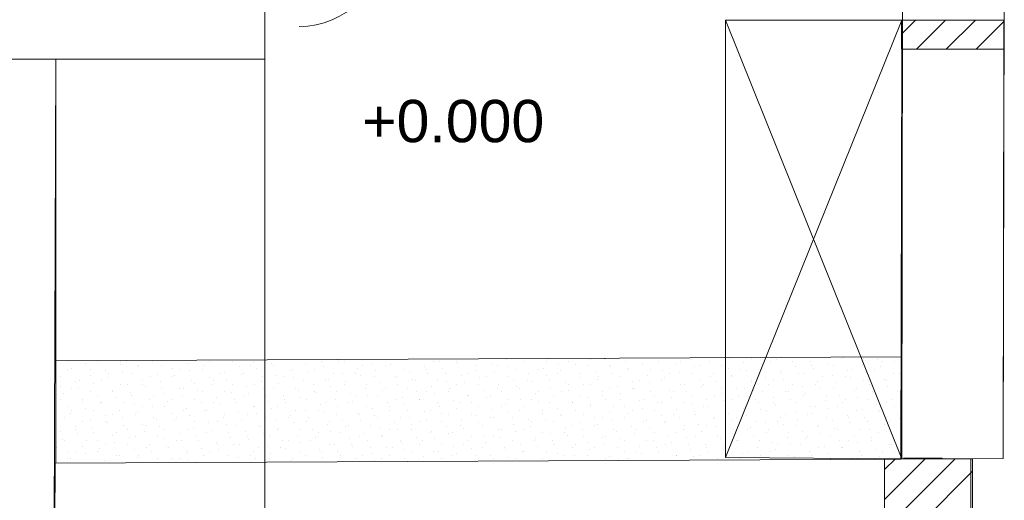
# Model space of a CAD drawing. Header units: millimetres. Extents: x -68772 to 137055, y -73300 to 19650.
# Tile 21 of 212: x 25054 to 27849, y -42921 to -41557. Entities that reach past the tile are written whole.
import ezdxf

# ---------------------------------------------------------------- set-up
doc = ezdxf.new("R2010")
doc.units = ezdxf.units.MM
doc.header["$MEASUREMENT"] = 0
for name, color, linetype, lineweight in [('1 mebelki_Nr_pióra__7', 7, 'Continuous', 5), ('Nowe_0_Nr_pióra__7', 7, 'Continuous', 5), ('Nowe_Cut Pattern_Nr_pióra__130', 4, 'Continuous', 18), ('Nowe_Dimensions-50_Nr_pióra__4', 7, 'Continuous', 13), ('Nowe_Panel_Nr_pióra__7', 7, 'Continuous', 5), ('Nowe_Panel_Nr_pióra__93', 7, 'Continuous', 20), ('Nowe_PROJEKT DWORCA_Nr_pióra__240', 7, 'Continuous', 13), ('Nowe_Walls_Nr_pióra__238', 7, 'Continuous', 13), ('Spot Elevations_Nr_pióra__7', 7, 'Continuous', 5), ('Walls_Nr_pióra__238', 7, 'Continuous', 13), ('Walls_Nr_pióra__7', 7, 'Continuous', 5)]:
    doc.layers.add(name, color=color, linetype=linetype, lineweight=lineweight)
doc.styles.add('GENERATED_STYLE_1', font='arial.ttf')
doc.linetypes.add('Przekreślana podwójnie', pattern='A,0,[1,RZUT PARTERU DWORZEC 51.Shx,S=1.587302,R=0,X=0,Y=0],-300,0', length=300)

msp = doc.modelspace()

# ---------------------------------------------------------------- linework, layer by layer
at = {"layer": '1 mebelki_Nr_pióra__7', "linetype": 'Continuous', "lineweight": 5}
for p, q in [((27058, -42799.2), (27058, -41557.7)), ((27058, -41557.7), (27558, -41557.7)), ((27558, -42803.5), (27058, -41557.7)), ((27058, -42799.2), (27558, -41557.7)), ((27558, -41557.7), (27558, -42803.5)), ((27558, -42803.5), (27058, -42799.2))]:
    msp.add_line(p, q, dxfattribs=at)
at = {"layer": 'Nowe_0_Nr_pióra__7', "linetype": 'Continuous', "lineweight": 5}
for p, q in [((25192.4, -42526.6), (25192.4, -42526.6)), ((25242.2, -42531.9), (25242.2, -42531.9)), ((25275.5, -42527.9), (25275.5, -42527.9)), ((25339.2, -42527.9), (25339.2, -42527.9)), ((25339.8, -42536.8), (25339.8, -42536.8)), ((25392.2, -42538.5), (25392.2, -42538.5)), ((25431.9, -42526.7), (25431.9, -42526.7)), ((25455.8, -42538.5), (25455.8, -42538.5)), ((25529.5, -42531.6), (25529.5, -42531.6)), ((25579.3, -42536.9), (25579.3, -42536.9)), ((25593.7, -42527.9), (25593.7, -42527.9)), ((25657.4, -42527.9), (25657.4, -42527.9)), ((25710.4, -42538.5), (25710.4, -42538.5)), ((25719.1, -42526.4), (25719.1, -42526.4)), ((25768.9, -42531.7), (25768.9, -42531.7)), ((25774, -42538.5), (25774, -42538.5)), ((25866.5, -42536.6), (25866.5, -42536.6)), ((25911.9, -42527.9), (25911.9, -42527.9)), ((25958.6, -42526.5), (25958.6, -42526.5)), ((25975.6, -42527.9), (25975.6, -42527.9)), ((26028.6, -42538.5), (26028.6, -42538.5)), ((26056.2, -42531.5), (26056.2, -42531.5)), ((26092.2, -42538.5), (26092.2, -42538.5)), ((26106, -42536.7), (26106, -42536.7)), ((26148.3, -42521.4), (26148.3, -42521.4)), ((26230.1, -42527.9), (26230.1, -42527.9)), ((26245.8, -42526.3), (26245.8, -42526.3)), ((26293.8, -42527.9), (26293.8, -42527.9)), ((26295.6, -42531.6), (26295.6, -42531.6)), ((26346.8, -42538.5), (26346.8, -42538.5)), ((26393.2, -42536.5), (26393.2, -42536.5)), ((26410.4, -42538.5), (26410.4, -42538.5)), ((26435.5, -42521.1), (26435.5, -42521.1)), ((26485.3, -42526.4), (26485.3, -42526.4)), ((26548.3, -42527.9), (26548.3, -42527.9)), ((26582.9, -42531.3), (26582.9, -42531.3)), ((26612, -42527.9), (26612, -42527.9)), ((26632.7, -42536.6), (26632.7, -42536.6)), ((26665, -42538.5), (26665, -42538.5)), ((26675, -42521.2), (26675, -42521.2)), ((26728.6, -42538.5), (26728.6, -42538.5)), ((26772.5, -42526.1), (26772.5, -42526.1)), ((26822.4, -42531.4), (26822.4, -42531.4)), ((26866.5, -42527.9), (26866.5, -42527.9)), ((26919.9, -42536.3), (26919.9, -42536.3)), ((26930.2, -42527.9), (26930.2, -42527.9)), ((26962.2, -42520.9), (26962.2, -42520.9)), ((26983.2, -42538.5), (26983.2, -42538.5)), ((27012, -42526.2), (27012, -42526.2)), ((27046.8, -42538.5), (27046.8, -42538.5)), ((27068, -42517.3), (27068, -42517.3)), ((27109.6, -42531.1), (27109.6, -42531.1)), ((27131.7, -42517.3), (27131.7, -42517.3)), ((27159.4, -42536.4), (27159.4, -42536.4)), ((27184.7, -42527.9), (27184.7, -42527.9)), ((27201.7, -42521), (27201.7, -42521)), ((27248.4, -42527.9), (27248.4, -42527.9)), ((27299.3, -42526), (27299.3, -42526)), ((27301.4, -42538.5), (27301.4, -42538.5)), ((27349.1, -42531.2), (27349.1, -42531.2)), ((27365, -42538.5), (27365, -42538.5)), ((27386.2, -42517.3), (27386.2, -42517.3)), ((27391.4, -42515.9), (27391.4, -42515.9)), ((27446.6, -42536.2), (27446.6, -42536.2)), ((27449.9, -42517.3), (27449.9, -42517.3)), ((27488.9, -42520.8), (27488.9, -42520.8)), ((27502.9, -42527.9), (27502.9, -42527.9)), ((27538.7, -42526.1), (27538.7, -42526.1)), ((25157.6, -42562.7), (25157.6, -42562.7)), ((25190.7, -42549.1), (25190.7, -42549.1)), ((25199.9, -42547.3), (25199.9, -42547.3)), ((25254.3, -42549.1), (25254.3, -42549.1)), ((25255.2, -42567.6), (25255.2, -42567.6)), ((25297.5, -42552.2), (25297.5, -42552.2)), ((25307.4, -42559.8), (25307.4, -42559.8)), ((25347.3, -42557.5), (25347.3, -42557.5)), ((25371, -42559.8), (25371, -42559.8)), ((25389.6, -42542.1), (25389.6, -42542.1)), ((25444.9, -42562.4), (25444.9, -42562.4)), ((25487.2, -42547), (25487.2, -42547)), ((25494.7, -42567.7), (25494.7, -42567.7)), ((25508.9, -42549.1), (25508.9, -42549.1)), ((25537, -42552.3), (25537, -42552.3)), ((25572.5, -42549.1), (25572.5, -42549.1)), ((25625.5, -42559.8), (25625.5, -42559.8)), ((25634.5, -42557.2), (25634.5, -42557.2)), ((25676.8, -42541.8), (25676.8, -42541.8)), ((25684.4, -42562.5), (25684.4, -42562.5)), ((25689.2, -42559.8), (25689.2, -42559.8)), ((25726.6, -42547.1), (25726.6, -42547.1)), ((25781.9, -42567.4), (25781.9, -42567.4)), ((25824.2, -42552), (25824.2, -42552)), ((25827.1, -42549.1), (25827.1, -42549.1)), ((25874, -42557.3), (25874, -42557.3)), ((25890.7, -42549.1), (25890.7, -42549.1)), ((25916.3, -42541.9), (25916.3, -42541.9)), ((25943.7, -42559.8), (25943.7, -42559.8)), ((25971.6, -42562.2), (25971.6, -42562.2)), ((26007.4, -42559.8), (26007.4, -42559.8)), ((26013.9, -42546.9), (26013.9, -42546.9)), ((26021.4, -42567.5), (26021.4, -42567.5)), ((26063.7, -42552.1), (26063.7, -42552.1)), ((26145.3, -42549.1), (26145.3, -42549.1)), ((26161.3, -42557.1), (26161.3, -42557.1)), ((26203.5, -42541.7), (26203.5, -42541.7)), ((26208.9, -42549.1), (26208.9, -42549.1)), ((26211.1, -42562.3), (26211.1, -42562.3)), ((26253.4, -42547), (26253.4, -42547)), ((26261.9, -42559.8), (26261.9, -42559.8)), ((26308.6, -42567.3), (26308.6, -42567.3)), ((26325.6, -42559.8), (26325.6, -42559.8)), ((26350.9, -42551.9), (26350.9, -42551.9)), ((26400.7, -42557.2), (26400.7, -42557.2)), ((26443, -42541.8), (26443, -42541.8)), ((26463.5, -42549.1), (26463.5, -42549.1)), ((26498.3, -42562.1), (26498.3, -42562.1)), ((26527.1, -42549.1), (26527.1, -42549.1)), ((26540.6, -42546.7), (26540.6, -42546.7)), ((26548.1, -42567.4), (26548.1, -42567.4)), ((26580.1, -42559.8), (26580.1, -42559.8)), ((26590.4, -42552), (26590.4, -42552)), ((26643.8, -42559.8), (26643.8, -42559.8)), ((26688, -42556.9), (26688, -42556.9)), ((26730.3, -42541.5), (26730.3, -42541.5)), ((26737.8, -42562.2), (26737.8, -42562.2)), ((26780.1, -42546.8), (26780.1, -42546.8)), ((26781.7, -42549.1), (26781.7, -42549.1)), ((26835.4, -42567.1), (26835.4, -42567.1)), ((26845.3, -42549.1), (26845.3, -42549.1)), ((26877.6, -42551.7), (26877.6, -42551.7)), ((26898.3, -42559.8), (26898.3, -42559.8)), ((26927.4, -42557), (26927.4, -42557)), ((26962, -42559.8), (26962, -42559.8)), ((26969.7, -42541.6), (26969.7, -42541.6)), ((27025, -42561.9), (27025, -42561.9)), ((27067.3, -42546.5), (27067.3, -42546.5)), ((27074.8, -42567.2), (27074.8, -42567.2)), ((27099.9, -42549.1), (27099.9, -42549.1)), ((27117.1, -42551.8), (27117.1, -42551.8)), ((27163.5, -42549.1), (27163.5, -42549.1)), ((27214.7, -42556.7), (27214.7, -42556.7)), ((27216.5, -42559.8), (27216.5, -42559.8)), ((27257, -42541.4), (27257, -42541.4)), ((27264.5, -42562), (27264.5, -42562)), ((27280.2, -42559.8), (27280.2, -42559.8)), ((27306.8, -42546.6), (27306.8, -42546.6)), ((27362.1, -42567), (27362.1, -42567)), ((27404.3, -42551.6), (27404.3, -42551.6)), ((27418.1, -42549.1), (27418.1, -42549.1)), ((27454.2, -42556.8), (27454.2, -42556.8)), ((27481.7, -42549.1), (27481.7, -42549.1)), ((27496.4, -42541.5), (27496.4, -42541.5)), ((27534.7, -42559.8), (27534.7, -42559.8)), ((27551.7, -42561.8), (27551.7, -42561.8)), ((25169.5, -42570.4), (25169.5, -42570.4)), ((25212.9, -42583), (25212.9, -42583)), ((25222.5, -42581), (25222.5, -42581)), ((25262.7, -42588.3), (25262.7, -42588.3)), ((25286.1, -42581), (25286.1, -42581)), ((25305, -42572.9), (25305, -42572.9)), ((25339.2, -42591.6), (25339.2, -42591.6)), ((25360.3, -42593.2), (25360.3, -42593.2)), ((25402.6, -42577.8), (25402.6, -42577.8)), ((25402.8, -42591.6), (25402.8, -42591.6)), ((25424, -42570.4), (25424, -42570.4)), ((25452.4, -42583.1), (25452.4, -42583.1)), ((25487.7, -42570.4), (25487.7, -42570.4)), ((25540.7, -42581), (25540.7, -42581)), ((25550, -42588), (25550, -42588)), ((25592.3, -42572.6), (25592.3, -42572.6)), ((25599.8, -42593.3), (25599.8, -42593.3)), ((25604.3, -42581), (25604.3, -42581)), ((25642.1, -42577.9), (25642.1, -42577.9)), ((25657.4, -42591.6), (25657.4, -42591.6)), ((25721, -42591.6), (25721, -42591.6)), ((25739.6, -42582.8), (25739.6, -42582.8)), ((25742.2, -42570.4), (25742.2, -42570.4)), ((25789.5, -42588.1), (25789.5, -42588.1)), ((25805.9, -42570.4), (25805.9, -42570.4)), ((25831.7, -42572.7), (25831.7, -42572.7)), ((25858.9, -42581), (25858.9, -42581)), ((25887, -42593), (25887, -42593)), ((25922.5, -42581), (25922.5, -42581)), ((25929.3, -42577.6), (25929.3, -42577.6)), ((25975.6, -42591.6), (25975.6, -42591.6)), ((25979.1, -42582.9), (25979.1, -42582.9)), ((26039.2, -42591.6), (26039.2, -42591.6)), ((26060.4, -42570.4), (26060.4, -42570.4)), ((26076.7, -42587.8), (26076.7, -42587.8)), ((26119, -42572.5), (26119, -42572.5)), ((26124.1, -42570.4), (26124.1, -42570.4)), ((26126.5, -42593.1), (26126.5, -42593.1)), ((26168.8, -42577.7), (26168.8, -42577.7)), ((26177.1, -42581), (26177.1, -42581)), ((26240.7, -42581), (26240.7, -42581)), ((26266.4, -42582.7), (26266.4, -42582.7)), ((26293.8, -42591.6), (26293.8, -42591.6)), ((26316.2, -42587.9), (26316.2, -42587.9)), ((26357.4, -42591.6), (26357.4, -42591.6)), ((26358.5, -42572.6), (26358.5, -42572.6)), ((26378.6, -42570.4), (26378.6, -42570.4)), ((26413.7, -42592.9), (26413.7, -42592.9)), ((26442.3, -42570.4), (26442.3, -42570.4)), ((26456, -42577.5), (26456, -42577.5)), ((26495.3, -42581), (26495.3, -42581)), ((26505.8, -42582.8), (26505.8, -42582.8)), ((26558.9, -42581), (26558.9, -42581)), ((26603.4, -42587.7), (26603.4, -42587.7)), ((26612, -42591.6), (26612, -42591.6)), ((26645.7, -42572.3), (26645.7, -42572.3)), ((26653.2, -42593), (26653.2, -42593)), ((26675.6, -42591.6), (26675.6, -42591.6)), ((26695.5, -42577.6), (26695.5, -42577.6)), ((26696.8, -42570.4), (26696.8, -42570.4)), ((26760.5, -42570.4), (26760.5, -42570.4)), ((26793.1, -42582.5), (26793.1, -42582.5)), ((26813.5, -42581), (26813.5, -42581)), ((26842.9, -42587.8), (26842.9, -42587.8)), ((26877.1, -42581), (26877.1, -42581)), ((26885.2, -42572.4), (26885.2, -42572.4)), ((26930.2, -42591.6), (26930.2, -42591.6)), ((26940.4, -42592.7), (26940.4, -42592.7)), ((26982.7, -42577.3), (26982.7, -42577.3)), ((26993.8, -42591.6), (26993.8, -42591.6)), ((27015, -42570.4), (27015, -42570.4)), ((27032.5, -42582.6), (27032.5, -42582.6)), ((27078.7, -42570.4), (27078.7, -42570.4)), ((27130.1, -42587.5), (27130.1, -42587.5)), ((27131.7, -42581), (27131.7, -42581)), ((27172.4, -42572.1), (27172.4, -42572.1)), ((27179.9, -42592.8), (27179.9, -42592.8)), ((27195.3, -42581), (27195.3, -42581)), ((27222.2, -42577.4), (27222.2, -42577.4)), ((27248.4, -42591.6), (27248.4, -42591.6)), ((27312, -42591.6), (27312, -42591.6)), ((27319.8, -42582.3), (27319.8, -42582.3)), ((27333.2, -42570.4), (27333.2, -42570.4)), ((27369.6, -42587.6), (27369.6, -42587.6)), ((27396.9, -42570.4), (27396.9, -42570.4)), ((27411.9, -42572.2), (27411.9, -42572.2)), ((27449.9, -42581), (27449.9, -42581)), ((27467.2, -42592.6), (27467.2, -42592.6)), ((27509.4, -42577.2), (27509.4, -42577.2)), ((27513.5, -42581), (27513.5, -42581)), ((25170.6, -42598.4), (25170.6, -42598.4)), ((25178.2, -42619), (25178.2, -42619)), ((25201.3, -42602.2), (25201.3, -42602.2)), ((25220.5, -42603.6), (25220.5, -42603.6)), ((25254.3, -42612.8), (25254.3, -42612.8)), ((25275.7, -42624), (25275.7, -42624)), ((25318, -42608.6), (25318, -42608.6)), ((25318, -42612.8), (25318, -42612.8)), ((25367.8, -42613.9), (25367.8, -42613.9)), ((25371, -42623.4), (25371, -42623.4)), ((25410.1, -42598.5), (25410.1, -42598.5)), ((25434.6, -42623.4), (25434.6, -42623.4)), ((25455.8, -42602.2), (25455.8, -42602.2)), ((25465.4, -42618.8), (25465.4, -42618.8)), ((25507.7, -42603.4), (25507.7, -42603.4)), ((25515.2, -42624.1), (25515.2, -42624.1)), ((25519.5, -42602.2), (25519.5, -42602.2)), ((25557.5, -42608.7), (25557.5, -42608.7)), ((25572.5, -42612.8), (25572.5, -42612.8)), ((25636.2, -42612.8), (25636.2, -42612.8)), ((25655.1, -42613.6), (25655.1, -42613.6)), ((25689.2, -42623.4), (25689.2, -42623.4)), ((25697.4, -42598.2), (25697.4, -42598.2)), ((25704.9, -42618.9), (25704.9, -42618.9)), ((25747.2, -42603.5), (25747.2, -42603.5)), ((25752.8, -42623.4), (25752.8, -42623.4)), ((25774, -42602.2), (25774, -42602.2)), ((25802.4, -42623.8), (25802.4, -42623.8)), ((25837.7, -42602.2), (25837.7, -42602.2)), ((25844.7, -42608.4), (25844.7, -42608.4)), ((25890.7, -42612.8), (25890.7, -42612.8)), ((25894.5, -42613.7), (25894.5, -42613.7)), ((25936.8, -42598.3), (25936.8, -42598.3)), ((25954.4, -42612.8), (25954.4, -42612.8)), ((25992.1, -42618.6), (25992.1, -42618.6)), ((26007.4, -42623.4), (26007.4, -42623.4)), ((26034.4, -42603.2), (26034.4, -42603.2)), ((26041.9, -42623.9), (26041.9, -42623.9)), ((26071, -42623.4), (26071, -42623.4)), ((26084.2, -42608.5), (26084.2, -42608.5)), ((26092.2, -42602.2), (26092.2, -42602.2)), ((26155.9, -42602.2), (26155.9, -42602.2)), ((26181.8, -42613.4), (26181.8, -42613.4)), ((26208.9, -42612.8), (26208.9, -42612.8)), ((26224.1, -42598.1), (26224.1, -42598.1)), ((26231.6, -42618.7), (26231.6, -42618.7)), ((26272.6, -42612.8), (26272.6, -42612.8)), ((26273.9, -42603.3), (26273.9, -42603.3)), ((26325.6, -42623.4), (26325.6, -42623.4)), ((26329.2, -42623.7), (26329.2, -42623.7)), ((26371.4, -42608.3), (26371.4, -42608.3)), ((26389.2, -42623.4), (26389.2, -42623.4)), ((26410.4, -42602.2), (26410.4, -42602.2)), ((26421.3, -42613.5), (26421.3, -42613.5)), ((26463.5, -42598.2), (26463.5, -42598.2)), ((26474.1, -42602.2), (26474.1, -42602.2)), ((26518.8, -42618.5), (26518.8, -42618.5)), ((26527.1, -42612.8), (26527.1, -42612.8)), ((26561.1, -42603.1), (26561.1, -42603.1)), ((26568.6, -42623.8), (26568.6, -42623.8)), ((26590.8, -42612.8), (26590.8, -42612.8)), ((26610.9, -42608.4), (26610.9, -42608.4)), ((26643.8, -42623.4), (26643.8, -42623.4)), ((26707.4, -42623.4), (26707.4, -42623.4)), ((26708.5, -42613.3), (26708.5, -42613.3)), ((26728.6, -42602.2), (26728.6, -42602.2)), ((26750.8, -42597.9), (26750.8, -42597.9)), ((26758.3, -42618.6), (26758.3, -42618.6)), ((26792.3, -42602.2), (26792.3, -42602.2)), ((26800.6, -42603.2), (26800.6, -42603.2)), ((26845.3, -42612.8), (26845.3, -42612.8)), ((26855.9, -42623.5), (26855.9, -42623.5)), ((26898.2, -42608.1), (26898.2, -42608.1)), ((26908.9, -42612.8), (26908.9, -42612.8)), ((26948, -42613.4), (26948, -42613.4)), ((26962, -42623.4), (26962, -42623.4)), ((26990.3, -42598), (26990.3, -42598)), ((27025.6, -42623.4), (27025.6, -42623.4)), ((27045.5, -42618.3), (27045.5, -42618.3)), ((27046.8, -42602.2), (27046.8, -42602.2)), ((27087.8, -42602.9), (27087.8, -42602.9)), ((27095.3, -42623.6), (27095.3, -42623.6)), ((27110.5, -42602.2), (27110.5, -42602.2)), ((27137.6, -42608.2), (27137.6, -42608.2)), ((27163.5, -42612.8), (27163.5, -42612.8)), ((27227.1, -42612.8), (27227.1, -42612.8)), ((27235.2, -42613.1), (27235.2, -42613.1)), ((27277.5, -42597.7), (27277.5, -42597.7)), ((27280.2, -42623.4), (27280.2, -42623.4)), ((27285, -42618.4), (27285, -42618.4)), ((27327.3, -42603), (27327.3, -42603)), ((27343.8, -42623.4), (27343.8, -42623.4)), ((27365, -42602.2), (27365, -42602.2)), ((27382.6, -42623.3), (27382.6, -42623.3)), ((27424.9, -42607.9), (27424.9, -42607.9)), ((27428.7, -42602.2), (27428.7, -42602.2)), ((27474.7, -42613.2), (27474.7, -42613.2)), ((27481.7, -42612.8), (27481.7, -42612.8)), ((27517, -42597.8), (27517, -42597.8)), ((27545.3, -42612.8), (27545.3, -42612.8)), ((25169.5, -42634), (25169.5, -42634)), ((25233.1, -42634), (25233.1, -42634)), ((25233.5, -42639.4), (25233.5, -42639.4)), ((25283.3, -42644.6), (25283.3, -42644.6)), ((25286.1, -42644.6), (25286.1, -42644.6)), ((25325.5, -42629.2), (25325.5, -42629.2)), ((25349.8, -42644.6), (25349.8, -42644.6)), ((25380.8, -42649.6), (25380.8, -42649.6)), ((25423.1, -42634.2), (25423.1, -42634.2)), ((25472.9, -42639.5), (25472.9, -42639.5)), ((25487.7, -42634), (25487.7, -42634)), ((25551.3, -42634), (25551.3, -42634)), ((25570.5, -42644.4), (25570.5, -42644.4)), ((25604.3, -42644.6), (25604.3, -42644.6)), ((25612.8, -42629), (25612.8, -42629)), ((25620.3, -42649.7), (25620.3, -42649.7)), ((25662.6, -42634.3), (25662.6, -42634.3)), ((25668, -42644.6), (25668, -42644.6)), ((25760.2, -42639.2), (25760.2, -42639.2)), ((25805.9, -42634), (25805.9, -42634)), ((25810, -42644.5), (25810, -42644.5)), ((25852.3, -42629.1), (25852.3, -42629.1)), ((25869.5, -42634), (25869.5, -42634)), ((25907.5, -42649.4), (25907.5, -42649.4)), ((25922.5, -42644.6), (25922.5, -42644.6)), ((25949.8, -42634), (25949.8, -42634)), ((25986.2, -42644.6), (25986.2, -42644.6)), ((25999.6, -42639.3), (25999.6, -42639.3)), ((26097.2, -42644.2), (26097.2, -42644.2)), ((26124.1, -42634), (26124.1, -42634)), ((26139.5, -42628.8), (26139.5, -42628.8)), ((26147, -42649.5), (26147, -42649.5)), ((26187.7, -42634), (26187.7, -42634)), ((26189.3, -42634.1), (26189.3, -42634.1)), ((26240.7, -42644.6), (26240.7, -42644.6)), ((26286.9, -42639), (26286.9, -42639)), ((26304.4, -42644.6), (26304.4, -42644.6)), ((26336.7, -42644.3), (26336.7, -42644.3)), ((26379, -42628.9), (26379, -42628.9)), ((26434.3, -42649.2), (26434.3, -42649.2)), ((26442.3, -42634), (26442.3, -42634)), ((26476.5, -42633.9), (26476.5, -42633.9)), ((26505.9, -42634), (26505.9, -42634)), ((26526.4, -42639.1), (26526.4, -42639.1)), ((26558.9, -42644.6), (26558.9, -42644.6)), ((26622.6, -42644.6), (26622.6, -42644.6)), ((26623.9, -42644.1), (26623.9, -42644.1)), ((26666.2, -42628.7), (26666.2, -42628.7)), ((26673.7, -42649.4), (26673.7, -42649.4)), ((26716, -42634), (26716, -42634)), ((26760.5, -42634), (26760.5, -42634)), ((26813.6, -42638.9), (26813.6, -42638.9)), ((26824.1, -42634), (26824.1, -42634)), ((26863.4, -42644.2), (26863.4, -42644.2)), ((26877.1, -42644.6), (26877.1, -42644.6)), ((26905.7, -42628.8), (26905.7, -42628.8)), ((26940.8, -42644.6), (26940.8, -42644.6)), ((26961, -42649.1), (26961, -42649.1)), ((27003.3, -42633.7), (27003.3, -42633.7)), ((27053.1, -42639), (27053.1, -42639)), ((27078.7, -42634), (27078.7, -42634)), ((27142.3, -42634), (27142.3, -42634)), ((27150.6, -42643.9), (27150.6, -42643.9)), ((27192.9, -42628.5), (27192.9, -42628.5)), ((27195.3, -42644.6), (27195.3, -42644.6)), ((27200.4, -42649.2), (27200.4, -42649.2)), ((27242.7, -42633.8), (27242.7, -42633.8)), ((27259, -42644.6), (27259, -42644.6)), ((27340.3, -42638.7), (27340.3, -42638.7)), ((27390.1, -42644), (27390.1, -42644)), ((27396.9, -42634), (27396.9, -42634)), ((27432.4, -42628.6), (27432.4, -42628.6)), ((27460.5, -42634), (27460.5, -42634)), ((27487.7, -42648.9), (27487.7, -42648.9)), ((27513.5, -42644.6), (27513.5, -42644.6)), ((27530, -42633.5), (27530, -42633.5)), ((25191.2, -42654.7), (25191.2, -42654.7)), ((25198.7, -42675.4), (25198.7, -42675.4)), ((25201.3, -42665.8), (25201.3, -42665.8)), ((25241, -42660), (25241, -42660)), ((25264.9, -42665.8), (25264.9, -42665.8)), ((25318, -42676.4), (25318, -42676.4)), ((25338.5, -42665), (25338.5, -42665)), ((25381.6, -42676.4), (25381.6, -42676.4)), ((25388.4, -42670.2), (25388.4, -42670.2)), ((25402.8, -42655.2), (25402.8, -42655.2)), ((25430.6, -42654.8), (25430.6, -42654.8)), ((25466.5, -42655.2), (25466.5, -42655.2)), ((25485.9, -42675.2), (25485.9, -42675.2)), ((25519.5, -42665.8), (25519.5, -42665.8)), ((25528.2, -42659.8), (25528.2, -42659.8)), ((25578, -42665.1), (25578, -42665.1)), ((25583.1, -42665.8), (25583.1, -42665.8)), ((25636.2, -42676.4), (25636.2, -42676.4)), ((25675.6, -42670), (25675.6, -42670)), ((25699.8, -42676.4), (25699.8, -42676.4)), ((25717.9, -42654.6), (25717.9, -42654.6)), ((25721, -42655.2), (25721, -42655.2)), ((25725.4, -42675.3), (25725.4, -42675.3)), ((25767.7, -42659.9), (25767.7, -42659.9)), ((25784.6, -42655.2), (25784.6, -42655.2)), ((25823, -42680.2), (25823, -42680.2)), ((25837.7, -42665.8), (25837.7, -42665.8)), ((25865.3, -42664.8), (25865.3, -42664.8)), ((25901.3, -42665.8), (25901.3, -42665.8)), ((25915.1, -42670.1), (25915.1, -42670.1)), ((25954.4, -42676.4), (25954.4, -42676.4)), ((25957.4, -42654.7), (25957.4, -42654.7)), ((26012.6, -42675), (26012.6, -42675)), ((26018, -42676.4), (26018, -42676.4)), ((26039.2, -42655.2), (26039.2, -42655.2)), ((26054.9, -42659.6), (26054.9, -42659.6)), ((26062.4, -42680.3), (26062.4, -42680.3)), ((26102.8, -42655.2), (26102.8, -42655.2)), ((26104.7, -42664.9), (26104.7, -42664.9)), ((26155.9, -42665.8), (26155.9, -42665.8)), ((26202.3, -42669.8), (26202.3, -42669.8)), ((26219.5, -42665.8), (26219.5, -42665.8)), ((26244.6, -42654.4), (26244.6, -42654.4)), ((26252.1, -42675.1), (26252.1, -42675.1)), ((26272.6, -42676.4), (26272.6, -42676.4)), ((26294.4, -42659.7), (26294.4, -42659.7)), ((26336.2, -42676.4), (26336.2, -42676.4)), ((26349.7, -42680), (26349.7, -42680)), ((26357.4, -42655.2), (26357.4, -42655.2)), ((26392, -42664.6), (26392, -42664.6)), ((26421, -42655.2), (26421, -42655.2)), ((26441.8, -42669.9), (26441.8, -42669.9)), ((26474.1, -42665.8), (26474.1, -42665.8)), ((26484.1, -42654.5), (26484.1, -42654.5)), ((26537.7, -42665.8), (26537.7, -42665.8)), ((26539.3, -42674.8), (26539.3, -42674.8)), ((26581.6, -42659.5), (26581.6, -42659.5)), ((26589.2, -42680.1), (26589.2, -42680.1)), ((26590.8, -42676.4), (26590.8, -42676.4)), ((26631.4, -42664.7), (26631.4, -42664.7)), ((26654.4, -42676.4), (26654.4, -42676.4)), ((26675.6, -42655.2), (26675.6, -42655.2)), ((26729, -42669.7), (26729, -42669.7)), ((26739.2, -42655.2), (26739.2, -42655.2)), ((26771.3, -42654.3), (26771.3, -42654.3)), ((26778.8, -42674.9), (26778.8, -42674.9)), ((26792.3, -42665.8), (26792.3, -42665.8)), ((26821.1, -42659.6), (26821.1, -42659.6)), ((26855.9, -42665.8), (26855.9, -42665.8)), ((26876.4, -42679.9), (26876.4, -42679.9)), ((26908.9, -42676.4), (26908.9, -42676.4)), ((26918.7, -42664.5), (26918.7, -42664.5)), ((26968.5, -42669.8), (26968.5, -42669.8)), ((26972.6, -42676.4), (26972.6, -42676.4)), ((26993.8, -42655.2), (26993.8, -42655.2)), ((27010.8, -42654.4), (27010.8, -42654.4)), ((27057.4, -42655.2), (27057.4, -42655.2)), ((27066.1, -42674.7), (27066.1, -42674.7)), ((27108.3, -42659.3), (27108.3, -42659.3)), ((27110.5, -42665.8), (27110.5, -42665.8)), ((27115.9, -42680), (27115.9, -42680)), ((27158.2, -42664.6), (27158.2, -42664.6)), ((27174.1, -42665.8), (27174.1, -42665.8)), ((27227.1, -42676.4), (27227.1, -42676.4)), ((27255.7, -42669.5), (27255.7, -42669.5)), ((27290.8, -42676.4), (27290.8, -42676.4)), ((27298, -42654.1), (27298, -42654.1)), ((27305.5, -42674.8), (27305.5, -42674.8)), ((27312, -42655.2), (27312, -42655.2)), ((27347.8, -42659.4), (27347.8, -42659.4)), ((27375.6, -42655.2), (27375.6, -42655.2)), ((27403.1, -42679.7), (27403.1, -42679.7)), ((27428.7, -42665.8), (27428.7, -42665.8)), ((27445.4, -42664.3), (27445.4, -42664.3)), ((27492.3, -42665.8), (27492.3, -42665.8)), ((27495.2, -42669.6), (27495.2, -42669.6)), ((27537.5, -42654.2), (27537.5, -42654.2)), ((27545.3, -42676.4), (27545.3, -42676.4)), ((25156.4, -42690.8), (25156.4, -42690.8)), ((25180.1, -42687), (25180.1, -42687)), ((25233.1, -42697.6), (25233.1, -42697.6)), ((25254, -42695.7), (25254, -42695.7)), ((25296.3, -42680.3), (25296.3, -42680.3)), ((25296.7, -42697.6), (25296.7, -42697.6)), ((25303.8, -42701), (25303.8, -42701)), ((25346.1, -42685.6), (25346.1, -42685.6)), ((25349.8, -42708.2), (25349.8, -42708.2)), ((25401.4, -42705.9), (25401.4, -42705.9)), ((25413.4, -42708.2), (25413.4, -42708.2)), ((25434.6, -42687), (25434.6, -42687)), ((25443.6, -42690.6), (25443.6, -42690.6)), ((25493.4, -42695.8), (25493.4, -42695.8)), ((25498.3, -42687), (25498.3, -42687)), ((25535.7, -42680.4), (25535.7, -42680.4)), ((25551.3, -42697.6), (25551.3, -42697.6)), ((25591, -42700.8), (25591, -42700.8)), ((25614.9, -42697.6), (25614.9, -42697.6)), ((25633.3, -42685.4), (25633.3, -42685.4)), ((25640.8, -42706), (25640.8, -42706)), ((25668, -42708.2), (25668, -42708.2)), ((25683.1, -42690.7), (25683.1, -42690.7)), ((25731.6, -42708.2), (25731.6, -42708.2)), ((25752.8, -42687), (25752.8, -42687)), ((25780.7, -42695.6), (25780.7, -42695.6)), ((25816.5, -42687), (25816.5, -42687)), ((25830.5, -42700.9), (25830.5, -42700.9)), ((25869.5, -42697.6), (25869.5, -42697.6)), ((25872.8, -42685.5), (25872.8, -42685.5)), ((25928.1, -42705.8), (25928.1, -42705.8)), ((25933.1, -42697.6), (25933.1, -42697.6)), ((25970.4, -42690.4), (25970.4, -42690.4)), ((25986.2, -42708.2), (25986.2, -42708.2)), ((26020.2, -42695.7), (26020.2, -42695.7)), ((26049.8, -42708.2), (26049.8, -42708.2)), ((26071, -42687), (26071, -42687)), ((26117.7, -42700.6), (26117.7, -42700.6)), ((26134.7, -42687), (26134.7, -42687)), ((26160, -42685.2), (26160, -42685.2)), ((26167.5, -42705.9), (26167.5, -42705.9)), ((26187.7, -42697.6), (26187.7, -42697.6)), ((26209.8, -42690.5), (26209.8, -42690.5)), ((26251.3, -42697.6), (26251.3, -42697.6)), ((26304.4, -42708.2), (26304.4, -42708.2)), ((26307.4, -42695.4), (26307.4, -42695.4)), ((26357.2, -42700.7), (26357.2, -42700.7)), ((26368, -42708.2), (26368, -42708.2)), ((26389.2, -42687), (26389.2, -42687)), ((26399.5, -42685.3), (26399.5, -42685.3)), ((26452.9, -42687), (26452.9, -42687)), ((26454.8, -42705.6), (26454.8, -42705.6)), ((26497.1, -42690.2), (26497.1, -42690.2)), ((26505.9, -42697.6), (26505.9, -42697.6)), ((26546.9, -42695.5), (26546.9, -42695.5)), ((26569.5, -42697.6), (26569.5, -42697.6)), ((26622.6, -42708.2), (26622.6, -42708.2)), ((26644.4, -42700.4), (26644.4, -42700.4)), ((26686.2, -42708.2), (26686.2, -42708.2)), ((26686.7, -42685.1), (26686.7, -42685.1)), ((26694.3, -42705.7), (26694.3, -42705.7)), ((26707.4, -42687), (26707.4, -42687)), ((26736.5, -42690.3), (26736.5, -42690.3)), ((26771.1, -42687), (26771.1, -42687)), ((26824.1, -42697.6), (26824.1, -42697.6)), ((26834.1, -42695.3), (26834.1, -42695.3)), ((26883.9, -42700.5), (26883.9, -42700.5)), ((26887.7, -42697.6), (26887.7, -42697.6)), ((26926.2, -42685.2), (26926.2, -42685.2)), ((26940.8, -42708.2), (26940.8, -42708.2)), ((26981.5, -42705.5), (26981.5, -42705.5)), ((27004.4, -42708.2), (27004.4, -42708.2)), ((27023.8, -42690.1), (27023.8, -42690.1)), ((27025.6, -42687), (27025.6, -42687)), ((27073.6, -42695.4), (27073.6, -42695.4)), ((27089.3, -42687), (27089.3, -42687)), ((27142.3, -42697.6), (27142.3, -42697.6)), ((27171.2, -42700.3), (27171.2, -42700.3)), ((27205.9, -42697.6), (27205.9, -42697.6)), ((27213.4, -42684.9), (27213.4, -42684.9)), ((27221, -42705.6), (27221, -42705.6)), ((27259, -42708.2), (27259, -42708.2)), ((27263.2, -42690.2), (27263.2, -42690.2)), ((27322.6, -42708.2), (27322.6, -42708.2)), ((27343.8, -42687), (27343.8, -42687)), ((27360.8, -42695.1), (27360.8, -42695.1)), ((27407.5, -42687), (27407.5, -42687)), ((27410.6, -42700.4), (27410.6, -42700.4)), ((27452.9, -42685), (27452.9, -42685)), ((27460.5, -42697.6), (27460.5, -42697.6)), ((27508.2, -42705.3), (27508.2, -42705.3)), ((27524.1, -42697.6), (27524.1, -42697.6)), ((27550.5, -42689.9), (27550.5, -42689.9)), ((25169.4, -42726.5), (25169.4, -42726.5)), ((25211.7, -42711.1), (25211.7, -42711.1)), ((25211.9, -42718.9), (25211.9, -42718.9)), ((25219.2, -42731.8), (25219.2, -42731.8)), ((25261.5, -42716.4), (25261.5, -42716.4)), ((25264.9, -42729.5), (25264.9, -42729.5)), ((25328.6, -42729.5), (25328.6, -42729.5)), ((25359.1, -42721.3), (25359.1, -42721.3)), ((25408.9, -42726.6), (25408.9, -42726.6)), ((25451.2, -42711.2), (25451.2, -42711.2)), ((25466.5, -42718.9), (25466.5, -42718.9)), ((25506.4, -42731.5), (25506.4, -42731.5)), ((25530.1, -42718.9), (25530.1, -42718.9)), ((25548.7, -42716.2), (25548.7, -42716.2)), ((25583.1, -42729.5), (25583.1, -42729.5)), ((25598.5, -42721.4), (25598.5, -42721.4)), ((25646.8, -42729.5), (25646.8, -42729.5)), ((25696.1, -42726.4), (25696.1, -42726.4)), ((25738.4, -42711), (25738.4, -42711)), ((25745.9, -42731.6), (25745.9, -42731.6)), ((25784.6, -42718.9), (25784.6, -42718.9)), ((25788.2, -42716.3), (25788.2, -42716.3)), ((25848.3, -42718.9), (25848.3, -42718.9)), ((25885.8, -42721.2), (25885.8, -42721.2)), ((25901.3, -42729.5), (25901.3, -42729.5)), ((25935.6, -42726.5), (25935.6, -42726.5)), ((25965, -42729.5), (25965, -42729.5)), ((25977.9, -42711.1), (25977.9, -42711.1)), ((26033.2, -42731.4), (26033.2, -42731.4)), ((26075.4, -42716), (26075.4, -42716)), ((26102.8, -42718.9), (26102.8, -42718.9)), ((26125.3, -42721.3), (26125.3, -42721.3)), ((26166.5, -42718.9), (26166.5, -42718.9)), ((26219.5, -42729.5), (26219.5, -42729.5)), ((26222.8, -42726.2), (26222.8, -42726.2)), ((26265.1, -42710.8), (26265.1, -42710.8)), ((26272.6, -42731.5), (26272.6, -42731.5)), ((26283.2, -42729.5), (26283.2, -42729.5)), ((26314.9, -42716.1), (26314.9, -42716.1)), ((26412.5, -42721), (26412.5, -42721)), ((26421, -42718.9), (26421, -42718.9)), ((26462.3, -42726.3), (26462.3, -42726.3)), ((26484.7, -42718.9), (26484.7, -42718.9)), ((26504.6, -42710.9), (26504.6, -42710.9)), ((26537.7, -42729.5), (26537.7, -42729.5)), ((26559.9, -42731.2), (26559.9, -42731.2)), ((26601.4, -42729.5), (26601.4, -42729.5)), ((26602.2, -42715.8), (26602.2, -42715.8)), ((26652, -42721.1), (26652, -42721.1)), ((26739.2, -42718.9), (26739.2, -42718.9)), ((26749.5, -42726), (26749.5, -42726)), ((26791.8, -42710.7), (26791.8, -42710.7)), ((26799.3, -42731.3), (26799.3, -42731.3)), ((26802.9, -42718.9), (26802.9, -42718.9)), ((26841.6, -42715.9), (26841.6, -42715.9)), ((26855.9, -42729.5), (26855.9, -42729.5)), ((26919.6, -42729.5), (26919.6, -42729.5)), ((26939.2, -42720.9), (26939.2, -42720.9)), ((26989, -42726.1), (26989, -42726.1)), ((27031.3, -42710.8), (27031.3, -42710.8)), ((27057.4, -42718.9), (27057.4, -42718.9)), ((27086.6, -42731.1), (27086.6, -42731.1)), ((27121.1, -42718.9), (27121.1, -42718.9)), ((27128.9, -42715.7), (27128.9, -42715.7)), ((27174.1, -42729.5), (27174.1, -42729.5)), ((27178.7, -42721), (27178.7, -42721)), ((27237.8, -42729.5), (27237.8, -42729.5)), ((27276.2, -42725.9), (27276.2, -42725.9)), ((27318.5, -42710.5), (27318.5, -42710.5)), ((27326.1, -42731.2), (27326.1, -42731.2)), ((27368.3, -42715.8), (27368.3, -42715.8)), ((27375.6, -42718.9), (27375.6, -42718.9)), ((27423.6, -42736.1), (27423.6, -42736.1)), ((27439.3, -42718.9), (27439.3, -42718.9)), ((27465.9, -42720.7), (27465.9, -42720.7)), ((27492.3, -42729.5), (27492.3, -42729.5)), ((27515.7, -42726), (27515.7, -42726)), ((27556, -42729.5), (27556, -42729.5)), ((25176.9, -42747.2), (25176.9, -42747.2)), ((25180.1, -42750.7), (25180.1, -42750.7)), ((25243.7, -42750.7), (25243.7, -42750.7)), ((25274.5, -42752.1), (25274.5, -42752.1)), ((25296.7, -42761.3), (25296.7, -42761.3)), ((25316.8, -42736.7), (25316.8, -42736.7)), ((25324.3, -42757.4), (25324.3, -42757.4)), ((25360.4, -42761.3), (25360.4, -42761.3)), ((25366.6, -42742), (25366.6, -42742)), ((25381.6, -42740.1), (25381.6, -42740.1)), ((25421.9, -42762.3), (25421.9, -42762.3)), ((25445.2, -42740.1), (25445.2, -42740.1)), ((25464.2, -42746.9), (25464.2, -42746.9)), ((25498.3, -42750.7), (25498.3, -42750.7)), ((25514, -42752.2), (25514, -42752.2)), ((25556.3, -42736.8), (25556.3, -42736.8)), ((25561.9, -42750.7), (25561.9, -42750.7)), ((25611.5, -42757.1), (25611.5, -42757.1)), ((25614.9, -42761.3), (25614.9, -42761.3)), ((25653.8, -42741.8), (25653.8, -42741.8)), ((25661.4, -42762.4), (25661.4, -42762.4)), ((25678.6, -42761.3), (25678.6, -42761.3)), ((25699.8, -42740.1), (25699.8, -42740.1)), ((25703.6, -42747), (25703.6, -42747)), ((25763.4, -42740.1), (25763.4, -42740.1)), ((25801.2, -42752), (25801.2, -42752)), ((25816.5, -42750.7), (25816.5, -42750.7)), ((25843.5, -42736.6), (25843.5, -42736.6)), ((25851, -42757.2), (25851, -42757.2)), ((25880.1, -42750.7), (25880.1, -42750.7)), ((25893.3, -42741.9), (25893.3, -42741.9)), ((25933.1, -42761.3), (25933.1, -42761.3)), ((25948.6, -42762.2), (25948.6, -42762.2)), ((25990.9, -42746.8), (25990.9, -42746.8)), ((25996.8, -42761.3), (25996.8, -42761.3)), ((26018, -42740.1), (26018, -42740.1)), ((26040.7, -42752.1), (26040.7, -42752.1)), ((26081.6, -42740.1), (26081.6, -42740.1)), ((26083, -42736.7), (26083, -42736.7)), ((26134.7, -42750.7), (26134.7, -42750.7)), ((26138.3, -42757), (26138.3, -42757)), ((26180.5, -42741.6), (26180.5, -42741.6)), ((26188.1, -42762.3), (26188.1, -42762.3)), ((26198.3, -42750.7), (26198.3, -42750.7)), ((26230.3, -42746.9), (26230.3, -42746.9)), ((26251.3, -42761.3), (26251.3, -42761.3)), ((26315, -42761.3), (26315, -42761.3)), ((26327.9, -42751.8), (26327.9, -42751.8)), ((26336.2, -42740.1), (26336.2, -42740.1)), ((26370.2, -42736.4), (26370.2, -42736.4)), ((26377.7, -42757.1), (26377.7, -42757.1)), ((26399.8, -42740.1), (26399.8, -42740.1)), ((26420, -42741.7), (26420, -42741.7)), ((26452.9, -42750.7), (26452.9, -42750.7)), ((26475.3, -42762), (26475.3, -42762)), ((26516.5, -42750.7), (26516.5, -42750.7)), ((26517.6, -42746.6), (26517.6, -42746.6)), ((26567.4, -42751.9), (26567.4, -42751.9)), ((26569.5, -42761.3), (26569.5, -42761.3)), ((26609.7, -42736.5), (26609.7, -42736.5)), ((26633.2, -42761.3), (26633.2, -42761.3)), ((26654.4, -42740.1), (26654.4, -42740.1)), ((26665, -42756.8), (26665, -42756.8)), ((26707.2, -42741.4), (26707.2, -42741.4)), ((26714.8, -42762.1), (26714.8, -42762.1)), ((26718, -42740.1), (26718, -42740.1)), ((26757.1, -42746.7), (26757.1, -42746.7)), ((26771.1, -42750.7), (26771.1, -42750.7)), ((26834.7, -42750.7), (26834.7, -42750.7)), ((26854.6, -42751.6), (26854.6, -42751.6)), ((26887.7, -42761.3), (26887.7, -42761.3)), ((26896.9, -42736.3), (26896.9, -42736.3)), ((26904.4, -42756.9), (26904.4, -42756.9)), ((26946.7, -42741.5), (26946.7, -42741.5)), ((26951.4, -42761.3), (26951.4, -42761.3)), ((26972.6, -42740.1), (26972.6, -42740.1)), ((27002, -42761.9), (27002, -42761.9)), ((27036.2, -42740.1), (27036.2, -42740.1)), ((27044.3, -42746.5), (27044.3, -42746.5)), ((27089.3, -42750.7), (27089.3, -42750.7)), ((27094.1, -42751.7), (27094.1, -42751.7)), ((27136.4, -42736.4), (27136.4, -42736.4)), ((27152.9, -42750.7), (27152.9, -42750.7)), ((27191.7, -42756.7), (27191.7, -42756.7)), ((27205.9, -42761.3), (27205.9, -42761.3)), ((27234, -42741.3), (27234, -42741.3)), ((27241.5, -42762), (27241.5, -42762)), ((27269.6, -42761.3), (27269.6, -42761.3)), ((27283.8, -42746.6), (27283.8, -42746.6)), ((27290.8, -42740.1), (27290.8, -42740.1)), ((27354.4, -42740.1), (27354.4, -42740.1)), ((27381.3, -42751.5), (27381.3, -42751.5)), ((27407.5, -42750.7), (27407.5, -42750.7)), ((27431.2, -42756.8), (27431.2, -42756.8)), ((27471.1, -42750.7), (27471.1, -42750.7)), ((27473.4, -42741.4), (27473.4, -42741.4)), ((27524.1, -42761.3), (27524.1, -42761.3)), ((27528.7, -42761.7), (27528.7, -42761.7)), ((25158.9, -42771.9), (25158.9, -42771.9)), ((25189.9, -42782.9), (25189.9, -42782.9)), ((25211.9, -42782.5), (25211.9, -42782.5)), ((25232.2, -42767.5), (25232.2, -42767.5)), ((25239.7, -42788.2), (25239.7, -42788.2)), ((25275.5, -42782.5), (25275.5, -42782.5)), ((25282, -42772.8), (25282, -42772.8)), ((25379.6, -42777.7), (25379.6, -42777.7)), ((25413.4, -42771.9), (25413.4, -42771.9)), ((25429.4, -42783), (25429.4, -42783)), ((25471.7, -42767.6), (25471.7, -42767.6)), ((25477.1, -42771.9), (25477.1, -42771.9)), ((25527, -42787.9), (25527, -42787.9)), ((25530.1, -42782.5), (25530.1, -42782.5)), ((25569.3, -42772.5), (25569.3, -42772.5)), ((25593.7, -42782.5), (25593.7, -42782.5)), ((25619.1, -42777.8), (25619.1, -42777.8)), ((25716.6, -42782.7), (25716.6, -42782.7)), ((25731.6, -42771.9), (25731.6, -42771.9)), ((25758.9, -42767.4), (25758.9, -42767.4)), ((25766.4, -42788), (25766.4, -42788)), ((25795.3, -42771.9), (25795.3, -42771.9)), ((25808.7, -42772.6), (25808.7, -42772.6)), ((25848.3, -42782.5), (25848.3, -42782.5)), ((25906.3, -42777.6), (25906.3, -42777.6)), ((25911.9, -42782.5), (25911.9, -42782.5)), ((25956.1, -42782.8), (25956.1, -42782.8)), ((25998.4, -42767.5), (25998.4, -42767.5)), ((26049.8, -42771.9), (26049.8, -42771.9)), ((26053.7, -42787.8), (26053.7, -42787.8)), ((26096, -42772.4), (26096, -42772.4)), ((26113.5, -42771.9), (26113.5, -42771.9)), ((26145.8, -42777.7), (26145.8, -42777.7)), ((26166.5, -42782.5), (26166.5, -42782.5)), ((26230.1, -42782.5), (26230.1, -42782.5)), ((26243.3, -42782.6), (26243.3, -42782.6)), ((26285.6, -42767.2), (26285.6, -42767.2)), ((26293.2, -42787.9), (26293.2, -42787.9)), ((26335.4, -42772.5), (26335.4, -42772.5)), ((26368, -42771.9), (26368, -42771.9)), ((26431.7, -42771.9), (26431.7, -42771.9)), ((26433, -42777.4), (26433, -42777.4)), ((26482.8, -42782.7), (26482.8, -42782.7)), ((26484.7, -42782.5), (26484.7, -42782.5)), ((26525.1, -42767.3), (26525.1, -42767.3)), ((26548.3, -42782.5), (26548.3, -42782.5)), ((26580.4, -42787.6), (26580.4, -42787.6)), ((26622.7, -42772.2), (26622.7, -42772.2)), ((26672.5, -42777.5), (26672.5, -42777.5)), ((26686.2, -42771.9), (26686.2, -42771.9)), ((26749.8, -42771.9), (26749.8, -42771.9)), ((26770.1, -42782.4), (26770.1, -42782.4)), ((26802.9, -42782.5), (26802.9, -42782.5)), ((26812.3, -42767), (26812.3, -42767)), ((26819.9, -42787.7), (26819.9, -42787.7)), ((26862.2, -42772.3), (26862.2, -42772.3)), ((26866.5, -42782.5), (26866.5, -42782.5)), ((26959.7, -42777.2), (26959.7, -42777.2)), ((27004.4, -42771.9), (27004.4, -42771.9)), ((27009.5, -42782.5), (27009.5, -42782.5)), ((27051.8, -42767.1), (27051.8, -42767.1)), ((27068, -42771.9), (27068, -42771.9)), ((27107.1, -42787.5), (27107.1, -42787.5)), ((27121.1, -42782.5), (27121.1, -42782.5)), ((27149.4, -42772.1), (27149.4, -42772.1)), ((27184.7, -42782.5), (27184.7, -42782.5)), ((27199.2, -42777.3), (27199.2, -42777.3)), ((27296.8, -42782.3), (27296.8, -42782.3)), ((27322.6, -42771.9), (27322.6, -42771.9)), ((27339.1, -42766.9), (27339.1, -42766.9)), ((27346.6, -42787.6), (27346.6, -42787.6)), ((27386.2, -42771.9), (27386.2, -42771.9)), ((27388.9, -42772.2), (27388.9, -42772.2)), ((27439.3, -42782.5), (27439.3, -42782.5)), ((27486.4, -42777.1), (27486.4, -42777.1)), ((27502.9, -42782.5), (27502.9, -42782.5)), ((27536.2, -42782.4), (27536.2, -42782.4)), ((25190.7, -42803.7), (25190.7, -42803.7)), ((25197.4, -42803.6), (25197.4, -42803.6)), ((25243.7, -42814.3), (25243.7, -42814.3)), ((25295, -42808.5), (25295, -42808.5)), ((25307.4, -42814.3), (25307.4, -42814.3)), ((25328.6, -42793.1), (25328.6, -42793.1)), ((25337.3, -42793.1), (25337.3, -42793.1)), ((25344.8, -42813.8), (25344.8, -42813.8)), ((25387.1, -42798.4), (25387.1, -42798.4)), ((25392.2, -42793.1), (25392.2, -42793.1)), ((25445.2, -42803.7), (25445.2, -42803.7)), ((25484.7, -42803.3), (25484.7, -42803.3)), ((25508.9, -42803.7), (25508.9, -42803.7)), ((25534.5, -42808.6), (25534.5, -42808.6)), ((25576.8, -42793.2), (25576.8, -42793.2)), ((25646.8, -42793.1), (25646.8, -42793.1)), ((25674.3, -42798.1), (25674.3, -42798.1)), ((25710.4, -42793.1), (25710.4, -42793.1)), ((25724.2, -42803.4), (25724.2, -42803.4)), ((25763.4, -42803.7), (25763.4, -42803.7)), ((25821.7, -42808.3), (25821.7, -42808.3)), ((25827.1, -42803.7), (25827.1, -42803.7)), ((25864, -42792.9), (25864, -42792.9)), ((25913.8, -42798.2), (25913.8, -42798.2)), ((25965, -42793.1), (25965, -42793.1)), ((26011.4, -42803.2), (26011.4, -42803.2)), ((26028.6, -42793.1), (26028.6, -42793.1)), ((26061.2, -42808.4), (26061.2, -42808.4)), ((26081.6, -42803.7), (26081.6, -42803.7)), ((26103.5, -42793.1), (26103.5, -42793.1)), ((26145.3, -42803.7), (26145.3, -42803.7)), ((26201.1, -42798), (26201.1, -42798)), ((26250.9, -42803.3), (26250.9, -42803.3)), ((26283.2, -42793.1), (26283.2, -42793.1)), ((26346.8, -42793.1), (26346.8, -42793.1)), ((26348.4, -42808.2), (26348.4, -42808.2)), ((26390.7, -42792.8), (26390.7, -42792.8)), ((26399.8, -42803.7), (26399.8, -42803.7)), ((26440.5, -42798.1), (26440.5, -42798.1)), ((26463.5, -42803.7), (26463.5, -42803.7)), ((26538.1, -42803), (26538.1, -42803)), ((26587.9, -42808.3), (26587.9, -42808.3)), ((26601.4, -42793.1), (26601.4, -42793.1)), ((26630.2, -42792.9), (26630.2, -42792.9)), ((26665, -42793.1), (26665, -42793.1)), ((26718, -42803.7), (26718, -42803.7)), ((26727.8, -42797.8), (26727.8, -42797.8)), ((26777.6, -42803.1), (26777.6, -42803.1)), ((26781.7, -42803.7), (26781.7, -42803.7)), ((26917.4, -42792.6), (26917.4, -42792.6)), ((26919.6, -42793.1), (26919.6, -42793.1)), ((26967.2, -42797.9), (26967.2, -42797.9)), ((26983.2, -42793.1), (26983.2, -42793.1)), ((27036.2, -42803.7), (27036.2, -42803.7)), ((27064.8, -42802.8), (27064.8, -42802.8)), ((27099.9, -42803.7), (27099.9, -42803.7)), ((27156.9, -42792.7), (27156.9, -42792.7)), ((27237.8, -42793.1), (27237.8, -42793.1)), ((27254.5, -42797.7), (27254.5, -42797.7)), ((27301.4, -42793.1), (27301.4, -42793.1)), ((27304.3, -42802.9), (27304.3, -42802.9)), ((27354.4, -42803.7), (27354.4, -42803.7)), ((27418.1, -42803.7), (27418.1, -42803.7)), ((27444.1, -42792.5), (27444.1, -42792.5)), ((27494, -42797.8), (27494, -42797.8)), ((27556, -42793.1), (27556, -42793.1))]:
    msp.add_line(p, q, dxfattribs=at)
at = {"layer": 'Nowe_Cut Pattern_Nr_pióra__130', "linetype": 'Continuous', "lineweight": 18}
for p, q in [((27558, -42803.5), (27562.2, -39524.7)), ((27852.1, -39551.9), (27845.7, -42802.7)), ((23644, -41668.5), (25156.5, -41668.5)), ((25156.5, -41668.5), (25144.9, -44932.2)), ((27509.1, -44922.1), (27509.1, -42803.1)), ((27509.1, -42803.1), (27558, -42803.5)), ((27845.7, -42802.7), (27753.7, -42803.1)), ((27753.7, -42803.1), (27759.1, -44921.1))]:
    msp.add_line(p, q, dxfattribs=at)
at = {"layer": 'Nowe_Dimensions-50_Nr_pióra__4', "linetype": 'Continuous', "lineweight": 13}
for p, q in [((25749.5, -41668.5), (25749.5, -40968.5)), ((24846.5, -41668.5), (25749.5, -41668.5))]:
    msp.add_line(p, q, dxfattribs=at)
at = {"layer": 'Nowe_Panel_Nr_pióra__7', "linetype": 'Continuous', "lineweight": 5}
for p, q in [((27557.5, -41597.6), (27597.3, -41557.7)), ((27599.6, -41640.3), (27682.2, -41557.7)), ((27684.5, -41640.3), (27767, -41557.7)), ((27769.3, -41640.3), (27847.5, -41562.1)), ((27509.1, -42833.9), (27539.9, -42803.1)), ((27509.1, -42918.7), (27624.8, -42803.1)), ((27509.1, -43003.6), (27709.6, -42803.1)), ((27509.1, -43088.4), (27759.1, -42838.4))]:
    msp.add_line(p, q, dxfattribs=at)
at = {"layer": 'Nowe_Panel_Nr_pióra__93', "linetype": 'Continuous', "lineweight": 20}
for p, q in [((27557.5, -41557.7), (27557.5, -41640.3)), ((27847.5, -41557.7), (27557.5, -41557.7)), ((27847.5, -41640.3), (27847.5, -41557.7)), ((27557.5, -41640.3), (27847.5, -41640.3)), ((27509.1, -42803.1), (27509.1, -43938.8)), ((27759.1, -42803.1), (27509.1, -42803.1)), ((27759.1, -43938.8), (27759.1, -42803.1))]:
    msp.add_line(p, q, dxfattribs=at)
at = {"layer": 'Nowe_PROJEKT DWORCA_Nr_pióra__240', "linetype": 'Continuous', "lineweight": 13}
for p in [(25149.5, -41668.5), (25749.5, -44926.9)]:
    msp.add_line(p, (25749.5, -41668.5), dxfattribs=at)
msp.add_arc((25847.4, -41336.3), 239.5, 270, 90, dxfattribs=at)
at = {"layer": 'Nowe_Walls_Nr_pióra__238', "linetype": 'Continuous', "lineweight": 13}
for p, q in [((27758, -41640.1), (27658, -41639.9)), ((27663.1, -42801), (27563.1, -42801))]:
    msp.add_line(p, q, dxfattribs=at)
at = {"layer": 'Walls_Nr_pióra__238', "linetype": 'Continuous', "lineweight": 13}
for p, q in [((27558, -41639.7), (27555.7, -42801.3)), ((27658, -41639.9), (27558, -41639.7)), ((27848, -41640.3), (27758, -41640.1)), ((27845.7, -42802.7), (27848, -41640.3)), ((25156.5, -41668.5), (23644, -41668.5)), ((25156.5, -42815.3), (25156.5, -41668.5)), ((25156.3, -42525.3), (25156.5, -42488.5)), ((26715.4, -42519), (26715.4, -42518)), ((25143.5, -44926.9), (25154.7, -42815.4)), ((27663.1, -42801), (27673.1, -42800.9)), ((27673.1, -42800.9), (27673.1, -42803.5)), ((27673.1, -42803.5), (27845.7, -42802.7))]:
    msp.add_line(p, q, dxfattribs=at)
at = {"layer": 'Walls_Nr_pióra__7', "linetype": 'Przekreślana podwójnie', "lineweight": 5}
for p, q in [((27556.2, -42514), (25156.5, -42525.3)), ((25154.7, -42815.4), (27555.7, -42804))]:
    msp.add_line(p, q, dxfattribs=at)

# ---------------------------------------------------------------- texts
at = {"layer": 'Spot Elevations_Nr_pióra__7', "style": 'GENERATED_STYLE_1'}
msp.add_text('+0.000', height=120, dxfattribs=at).set_placement((26025.9, -41904.3))

doc.saveas('drawing.dxf')
